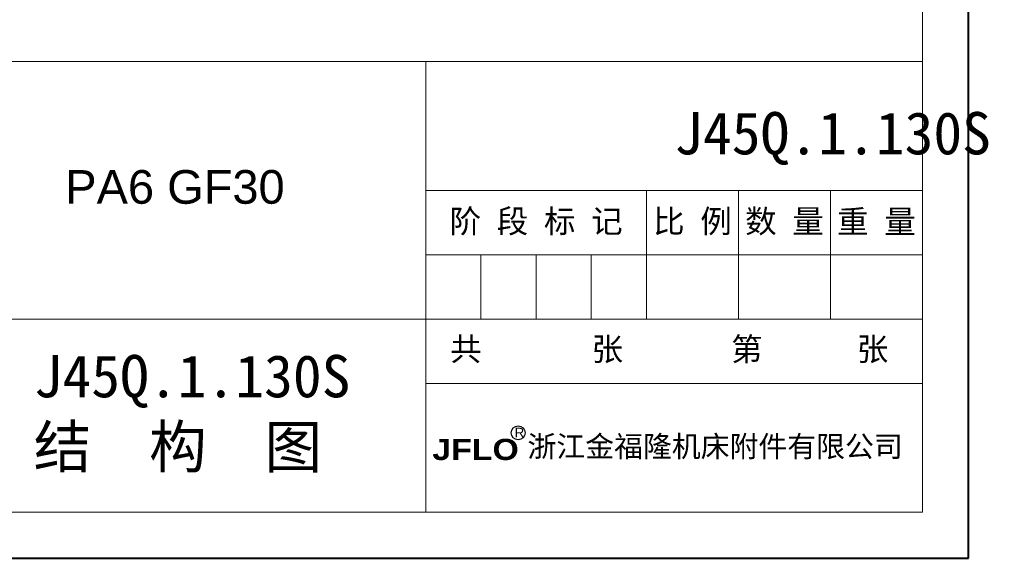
# Model space of a CAD drawing. Header units: millimetres. Extents: x -765 to 710, y 139 to 1172.
# Tile 26 of 76: x 337 to 710, y 139 to 342. Entities that reach past the tile are written whole.
import ezdxf

# ---------------------------------------------------------------- set-up
doc = ezdxf.new("R2010")
doc.units = ezdxf.units.MM
doc.linetypes.add('CENTER2', pattern=[28.575, 19.05, -3.175, 3.175, -3.175])
doc.layers.add('标注', color=1, linetype='Continuous', lineweight=13)
doc.layers.add('标注线', color=7, linetype='Continuous', lineweight=15)
doc.styles.add('样式 6', font='仿宋_GB2312.ttf')

msp = doc.modelspace()

# ---------------------------------------------------------------- linework, layer by layer
at = {"color": 7, "lineweight": 40}
for p, q in [((696.242, 138.815), (696.242, 1171.828)), ((-764.586, 138.815), (696.242, 138.815))]:
    msp.add_line(p, q, dxfattribs=at)
at = {"color": 7, "lineweight": 13}
for p, q in [((678.851, 156.205), (678.851, 1154.438)), ((-100.309, 326.635), (678.851, 326.635)), ((52.782, 156.205), (678.851, 156.205))]:
    msp.add_line(p, q, dxfattribs=at)
at = {"color": 7, "lineweight": 15}
for p, q in [((491.031, 156.205), (491.031, 326.635)), ((491.031, 277.941), (678.851, 277.941)), ((574.506, 229.247), (574.506, 277.941)), ((609.288, 229.247), (609.288, 277.941)), ((644.07, 229.247), (644.07, 277.941)), ((491.031, 253.594), (678.851, 253.594)), ((511.9, 229.247), (511.9, 253.594)), ((532.769, 229.247), (532.769, 253.594)), ((553.638, 229.247), (553.638, 253.594)), ((52.782, 229.247), (466.683, 229.247)), ((466.683, 229.247), (678.851, 229.247)), ((491.031, 204.9), (678.851, 204.9))]:
    msp.add_line(p, q, dxfattribs=at)
at = {"layer": '标注', "color": 7, "lineweight": 30}
msp.add_circle((525.986, 186.277), 2.617, dxfattribs=at)

# ---------------------------------------------------------------- texts
at = {"color": 7, "insert": (584.968, 307.556), "char_height": 16.00898, "attachment_point": 1, "style": '样式 6'}
msp.add_mtext('J45Q.1.130S', dxfattribs=at)
at = {"attachment_point": 1, "style": '样式 6'}
for s, insert, char_height in [('{\\fArial|b0|i0|c0|p32;PA6 GF30\\f楷体_GB2312|b0|i0|c134|p49;  }', (354.729, 285.604), 12.72137), ('{\\C7;J45Q.1.130S\\P}结  构  图', (342.784, 215.701), 16.00898)]:
    msp.add_mtext(s, dxfattribs=dict(at, insert=insert, char_height=char_height))
at = {"color": 7, "linetype": 'CENTER2', "lineweight": 18, "char_height": 8.73217, "width": 94.33295, "attachment_point": 1, "style": '样式 6'}
for s, insert in [('{\\fSimSun|b0|i0|c134|p2;  共       张}', (488.374, 222.283)), ('{\\fSimSun|b0|i0|c134|p2;  第      张}', (594.613, 222.283))]:
    msp.add_mtext(s, dxfattribs=dict(at, insert=insert))
at = {"layer": '标注', "color": 7, "lineweight": 9, "attachment_point": 1, "style": '样式 6'}
for s, insert, char_height, width in [('{\\fArial|b0|i0|c0|p32;R}', (524.647, 188.163), 3.58491, 2.55807), ('{\\fSimHei|b0|i0|c134|p2;浙江金福隆机床附件有限公司}', (529.513, 185.118), 8.00203, 150.73849), ('{\\fArial Black|b0|i0|c0|p34;JFLO}', (493.524, 183.982), 8.00203, 78.58123)]:
    msp.add_mtext(s, dxfattribs=dict(at, insert=insert, char_height=char_height, width=width))
at = {"layer": '标注线', "color": 7, "lineweight": 18, "char_height": 8.7322, "attachment_point": 5, "style": '样式 6'}
for s, insert, width in [('阶 段 标 记', (532.769, 265.767), 83.47587), ('比 例', (591.897, 265.767), 34.78161), ('数 量', (626.679, 265.767), 34.78161), ('重 量', (661.461, 265.767), 34.78161)]:
    msp.add_mtext(s, dxfattribs=dict(at, insert=insert, width=width))

doc.saveas('drawing.dxf')
